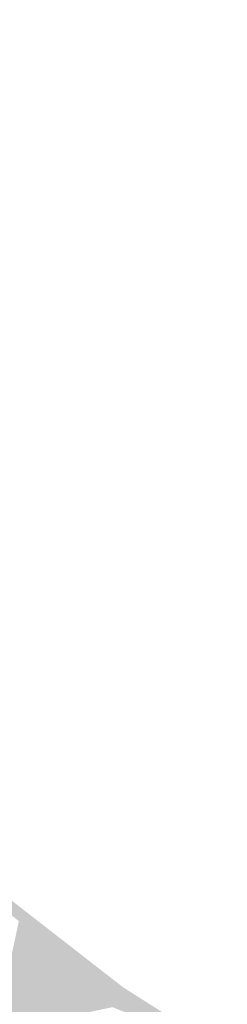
# Model space of a CAD drawing. Header units: metres. Extents: x 66128 to 66532, y 402454 to 402726.
# Tile 38 of 39: x 66235.26 to 66240.09, y 402682.98 to 402705.94. Entities that reach past the tile are written whole.
import ezdxf

# ---------------------------------------------------------------- set-up
doc = ezdxf.new("R2010")
doc.units = ezdxf.units.M
doc.layers.add('GM-C3D-SURFACE-TIN_bestaand', color=7, linetype='Continuous')

msp = doc.modelspace()

# ---------------------------------------------------------------- linework, layer by layer
at = {"layer": 'GM-C3D-SURFACE-TIN_bestaand', "color": 21, "linetype": 'Continuous', "lineweight": -3}
for points in [[(66235.236, 402684.918), (66237.665, 402683.375), (66208.693, 402705.94)], [(66235.119, 402684.373), (66237.665, 402683.375), (66235.236, 402684.918)], [(66235.119, 402684.373), (66237.419, 402682.911), (66237.665, 402683.375)], [(66237.419, 402682.911), (66240.093, 402681.832), (66237.665, 402683.375)]]:
    msp.add_solid(points, dxfattribs=at)
at = {"layer": 'GM-C3D-SURFACE-TIN_bestaand', "color": 31, "linetype": 'Continuous', "lineweight": -3}
msp.add_solid([(66234.681, 402682.335), (66237.419, 402682.911), (66235.119, 402684.373)], dxfattribs=at)

doc.saveas('drawing.dxf')
